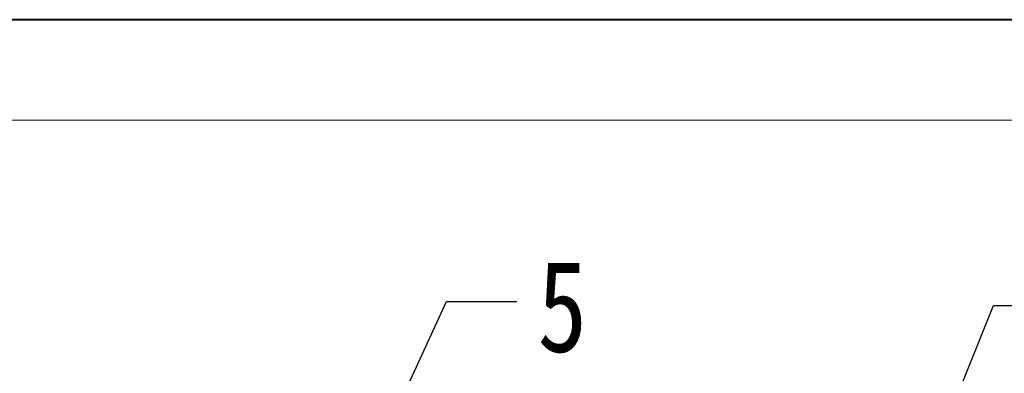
# Model space of a CAD drawing. Header units: millimetres. Extents: x 2548 to 3470, y -441 to 211.
# Tile 41 of 49: x 3085 to 3193, y 172 to 211. Entities that reach past the tile are written whole.
import ezdxf

# ---------------------------------------------------------------- set-up
doc = ezdxf.new("R2010")
doc.units = ezdxf.units.MM
doc.styles.get("Standard").update_dxf_attribs({"font": '仿宋_GB2312.ttf', "width": 0.8})
doc.dimstyles.new('ISO-25.1', dxfattribs={"dimtxt": 6, "dimasz": 5, "dimexe": 3.5, "dimexo": 0.625, "dimgap": 1.5, "dimtad": 1, "dimtoh": 1, "dimdsep": 46, "dimtxsty": 'Standard', "dimcen": 2.5, "dimadec": 0, "dimazin": 0, "dimtfac": 1, "dimtmove": 0, "dimatfit": 3, "dimfxl": 0, "dimarcsym": 0})

msp = doc.modelspace()

# ---------------------------------------------------------------- linework, layer by layer
at = {"color": 7, "lineweight": 40}
msp.add_line((3470.338, 210.925), (2548.099, 210.925), dxfattribs=at)
at = {"color": 7, "lineweight": 13}
msp.add_line((3459.359, 199.946), (2602.994, 199.946), dxfattribs=at)

# ---------------------------------------------------------------- texts
at = {"color": 5, "lineweight": 9, "insert": (3141.881, 184.581), "char_height": 10, "width": 1.5, "attachment_point": 1}
msp.add_mtext('5', dxfattribs=at)

# ---------------------------------------------------------------- leaders
at = {"color": 5, "lineweight": 9}
for points in [[(3115.716, 145.032), (3131.924, 180.081), (3139.631, 180.081)], [(3179.829, 150.05), (3191.808, 179.657), (3199.515, 179.657)]]:
    msp.add_leader(points, dimstyle='ISO-25.1', override={"dimgap": 1.5, "dimtad": 0, "dimldrblk": 'Dot'}, dxfattribs=at)

doc.saveas('drawing.dxf')
